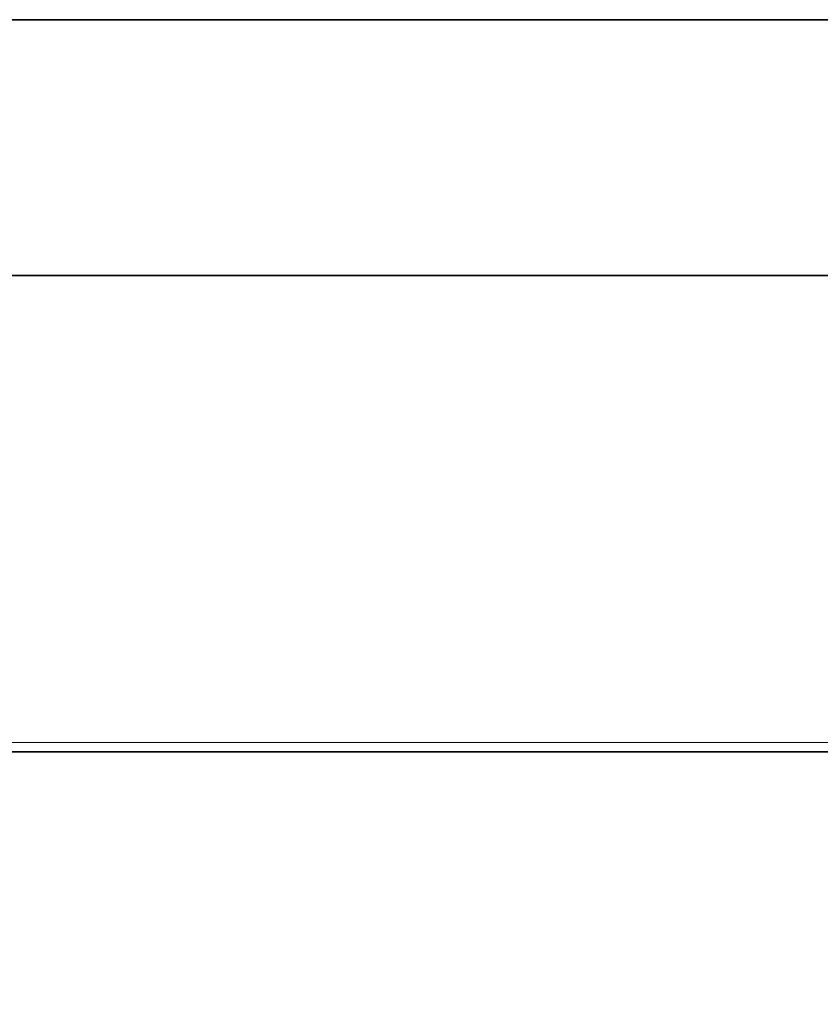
# Model space of a CAD drawing. Header units: millimetres. Extents: x -59761 to 112741, y -57975 to 46221.
# Tile 131 of 132: x 6336 to 6461, y 2292 to 2446. Entities that reach past the tile are written whole.
import ezdxf

# ---------------------------------------------------------------- set-up
doc = ezdxf.new("R2010")
doc.units = ezdxf.units.MM
for name, color, linetype in [('Equip2D', 250, 'Continuous'), ('Equip3D', 7, 'Continuous'), ('EquipAnnot', 5, 'Continuous')]:
    doc.layers.add(name, color=color, linetype=linetype)
doc.styles.add('GOST 2.5', font='isocpeur.ttf', dxfattribs={"oblique": 15, "height": 2.5})
doc.styles.add('GOST прямой', font='isocpeur.ttf', dxfattribs={"height": 2.5})

# ---------------------------------------------------------------- blocks, each defined once
blk = doc.blocks.new('GN 11_TN')
at = {"layer": 'Equip2D'}
for points in [[(0, -700), (1390, -700), (1390, 0), (0, 0)], [(920, -700), (1350, -700), (1350, -660), (920, -660)]]:
    blk.add_lwpolyline(points, close=True, dxfattribs=at)
blk.add_lwpolyline([(0, -660), (1390, -660)], dxfattribs=at)
at = {"layer": 'Equip3D', "extrusion": (0, -1, 0)}
for p, q in [((1030.52, -700, 474.58), (1039.01, -700, 483.07)), ((1030.52, -700, 450.53), (1039.01, -700, 459.02)), ((1030.52, -700, 426.48), (1039.01, -700, 434.97)), ((1030.52, -700, 402.43), (1039.01, -700, 410.92)), ((1030.52, -700, 378.38), (1039.01, -700, 386.87)), ((1030.52, -700, 354.33), (1039.01, -700, 362.82)), ((1030.52, -700, 330.28), (1039.01, -700, 338.76)), ((1030.52, -700, 306.23), (1039.01, -700, 314.71)), ((1030.52, -700, 282.18), (1039.01, -700, 290.66)), ((1030.52, -700, 258.13), (1039.01, -700, 266.61)), ((1030.52, -700, 234.08), (1039.01, -700, 242.56)), ((1030.52, -700, 210.03), (1039.01, -700, 218.51)), ((1030.52, -700, 185.97), (1039.01, -700, 194.46)), ((1030.52, -700, 760.49), (1039.01, -700, 768.97)), ((1030.52, -700, 736.44), (1039.01, -700, 744.92)), ((1030.52, -700, 712.39), (1039.01, -700, 720.87)), ((1030.52, -700, 688.34), (1039.01, -700, 696.82)), ((1030.52, -700, 664.29), (1039.01, -700, 672.77)), ((1030.52, -700, 640.24), (1039.01, -700, 648.72)), ((1030.52, -700, 616.19), (1039.01, -700, 624.67)), ((1030.52, -700, 592.13), (1039.01, -700, 600.62)), ((1030.52, -700, 568.08), (1039.01, -700, 576.57)), ((1030.52, -700, 498.63), (1039.01, -700, 507.12)), ((1030.52, -700, 544.03), (1039.01, -700, 552.52)), ((1043.96, -700, 478.12), (1035.47, -700, 469.63)), ((1043.96, -700, 454.07), (1035.47, -700, 445.58)), ((1043.96, -700, 430.02), (1035.47, -700, 421.53)), ((1043.96, -700, 405.97), (1035.47, -700, 397.48)), ((1043.96, -700, 381.92), (1035.47, -700, 373.43)), ((1043.96, -700, 357.87), (1035.47, -700, 349.38)), ((1043.96, -700, 333.81), (1035.47, -700, 325.33)), ((1043.96, -700, 309.76), (1035.47, -700, 301.28)), ((1043.96, -700, 285.71), (1035.47, -700, 277.23)), ((1043.96, -700, 261.66), (1035.47, -700, 253.18)), ((1043.96, -700, 237.61), (1035.47, -700, 229.13)), ((1043.96, -700, 213.56), (1035.47, -700, 205.08)), ((1043.96, -700, 189.51), (1035.47, -700, 181.03)), ((1043.96, -700, 764.03), (1035.47, -700, 755.54)), ((1043.96, -700, 739.97), (1035.47, -700, 731.49)), ((1043.96, -700, 715.92), (1035.47, -700, 707.44)), ((1043.96, -700, 691.87), (1035.47, -700, 683.39)), ((1043.96, -700, 667.82), (1035.47, -700, 659.34)), ((1043.96, -700, 643.77), (1035.47, -700, 635.29)), ((1043.96, -700, 619.72), (1035.47, -700, 611.24)), ((1043.96, -700, 595.67), (1035.47, -700, 587.18)), ((1043.96, -700, 571.62), (1035.47, -700, 563.13)), ((1043.96, -700, 502.17), (1035.47, -700, 493.68)), ((1043.96, -700, 547.57), (1035.47, -700, 539.08)), ((1048.42, -700, 474.58), (1056.91, -700, 483.07)), ((1048.42, -700, 450.53), (1056.91, -700, 459.02)), ((1048.42, -700, 426.48), (1056.91, -700, 434.97)), ((1048.42, -700, 402.43), (1056.91, -700, 410.92)), ((1048.42, -700, 378.38), (1056.91, -700, 386.87)), ((1048.42, -700, 354.33), (1056.91, -700, 362.82)), ((1048.42, -700, 330.28), (1056.91, -700, 338.76)), ((1048.42, -700, 306.23), (1056.91, -700, 314.71)), ((1048.42, -700, 282.18), (1056.91, -700, 290.66)), ((1048.42, -700, 258.13), (1056.91, -700, 266.61)), ((1048.42, -700, 234.08), (1056.91, -700, 242.56)), ((1048.42, -700, 210.03), (1056.91, -700, 218.51)), ((1048.42, -700, 185.97), (1056.91, -700, 194.46)), ((1048.42, -700, 760.49), (1056.91, -700, 768.97)), ((1048.42, -700, 736.44), (1056.91, -700, 744.92)), ((1048.42, -700, 712.39), (1056.91, -700, 720.87)), ((1048.42, -700, 688.34), (1056.91, -700, 696.82)), ((1048.42, -700, 664.29), (1056.91, -700, 672.77)), ((1048.42, -700, 640.24), (1056.91, -700, 648.72)), ((1048.42, -700, 616.19), (1056.91, -700, 624.67)), ((1048.42, -700, 592.13), (1056.91, -700, 600.62)), ((1048.42, -700, 568.08), (1056.91, -700, 576.57)), ((1048.42, -700, 498.63), (1056.91, -700, 507.12)), ((1048.42, -700, 544.03), (1056.91, -700, 552.52)), ((1061.86, -700, 478.12), (1053.37, -700, 469.63)), ((1061.86, -700, 454.07), (1053.37, -700, 445.58)), ((1061.86, -700, 430.02), (1053.37, -700, 421.53)), ((1061.86, -700, 405.97), (1053.37, -700, 397.48)), ((1061.86, -700, 381.92), (1053.37, -700, 373.43)), ((1061.86, -700, 357.87), (1053.37, -700, 349.38)), ((1061.86, -700, 333.81), (1053.37, -700, 325.33)), ((1061.86, -700, 309.76), (1053.37, -700, 301.28)), ((1061.86, -700, 285.71), (1053.37, -700, 277.23)), ((1061.86, -700, 261.66), (1053.37, -700, 253.18)), ((1061.86, -700, 237.61), (1053.37, -700, 229.13)), ((1061.86, -700, 213.56), (1053.37, -700, 205.08)), ((1061.86, -700, 189.51), (1053.37, -700, 181.03)), ((1061.86, -700, 764.03), (1053.37, -700, 755.54)), ((1061.86, -700, 739.97), (1053.37, -700, 731.49)), ((1061.86, -700, 715.92), (1053.37, -700, 707.44)), ((1061.86, -700, 691.87), (1053.37, -700, 683.39)), ((1061.86, -700, 667.82), (1053.37, -700, 659.34)), ((1061.86, -700, 643.77), (1053.37, -700, 635.29)), ((1061.86, -700, 619.72), (1053.37, -700, 611.24)), ((1061.86, -700, 595.67), (1053.37, -700, 587.18)), ((1061.86, -700, 571.62), (1053.37, -700, 563.13)), ((1061.86, -700, 502.17), (1053.37, -700, 493.68)), ((1061.86, -700, 547.57), (1053.37, -700, 539.08)), ((1066.32, -700, 474.58), (1074.81, -700, 483.07)), ((1066.32, -700, 450.53), (1074.81, -700, 459.02)), ((1066.32, -700, 426.48), (1074.81, -700, 434.97)), ((1066.32, -700, 402.43), (1074.81, -700, 410.92)), ((1066.32, -700, 378.38), (1074.81, -700, 386.87)), ((1066.32, -700, 354.33), (1074.81, -700, 362.82)), ((1066.32, -700, 330.28), (1074.81, -700, 338.76)), ((1066.32, -700, 306.23), (1074.81, -700, 314.71)), ((1066.32, -700, 282.18), (1074.81, -700, 290.66)), ((1066.32, -700, 258.13), (1074.81, -700, 266.61)), ((1066.32, -700, 234.08), (1074.81, -700, 242.56)), ((1066.32, -700, 210.03), (1074.81, -700, 218.51)), ((1066.32, -700, 185.97), (1074.81, -700, 194.46)), ((1066.32, -700, 760.49), (1074.81, -700, 768.97)), ((1066.32, -700, 736.44), (1074.81, -700, 744.92)), ((1066.32, -700, 712.39), (1074.81, -700, 720.87)), ((1066.32, -700, 688.34), (1074.81, -700, 696.82)), ((1066.32, -700, 664.29), (1074.81, -700, 672.77)), ((1066.32, -700, 640.24), (1074.81, -700, 648.72)), ((1066.32, -700, 616.19), (1074.81, -700, 624.67)), ((1066.32, -700, 592.13), (1074.81, -700, 600.62)), ((1066.32, -700, 568.08), (1074.81, -700, 576.57)), ((1066.32, -700, 498.63), (1074.81, -700, 507.12)), ((1066.32, -700, 544.03), (1074.81, -700, 552.52)), ((1079.76, -700, 478.12), (1071.27, -700, 469.63)), ((1079.76, -700, 454.07), (1071.27, -700, 445.58)), ((1079.76, -700, 430.02), (1071.27, -700, 421.53)), ((1079.76, -700, 405.97), (1071.27, -700, 397.48)), ((1079.76, -700, 381.92), (1071.27, -700, 373.43)), ((1079.76, -700, 357.87), (1071.27, -700, 349.38)), ((1079.76, -700, 333.81), (1071.27, -700, 325.33)), ((1079.76, -700, 309.76), (1071.27, -700, 301.28)), ((1079.76, -700, 285.71), (1071.27, -700, 277.23)), ((1079.76, -700, 261.66), (1071.27, -700, 253.18)), ((1079.76, -700, 237.61), (1071.27, -700, 229.13)), ((1079.76, -700, 213.56), (1071.27, -700, 205.08)), ((1079.76, -700, 189.51), (1071.27, -700, 181.03)), ((1079.76, -700, 764.03), (1071.27, -700, 755.54)), ((1079.76, -700, 739.97), (1071.27, -700, 731.49)), ((1079.76, -700, 715.92), (1071.27, -700, 707.44)), ((1079.76, -700, 691.87), (1071.27, -700, 683.39)), ((1079.76, -700, 667.82), (1071.27, -700, 659.34)), ((1079.76, -700, 643.77), (1071.27, -700, 635.29)), ((1079.76, -700, 619.72), (1071.27, -700, 611.24)), ((1079.76, -700, 595.67), (1071.27, -700, 587.18)), ((1079.76, -700, 571.62), (1071.27, -700, 563.13)), ((1079.76, -700, 502.17), (1071.27, -700, 493.68)), ((1079.76, -700, 547.57), (1071.27, -700, 539.08)), ((1084.22, -700, 474.58), (1092.71, -700, 483.07)), ((1084.22, -700, 450.53), (1092.71, -700, 459.02)), ((1084.22, -700, 426.48), (1092.71, -700, 434.97)), ((1084.22, -700, 402.43), (1092.71, -700, 410.92)), ((1084.22, -700, 378.38), (1092.71, -700, 386.87)), ((1084.22, -700, 354.33), (1092.71, -700, 362.82)), ((1084.22, -700, 330.28), (1092.71, -700, 338.76)), ((1084.22, -700, 306.23), (1092.71, -700, 314.71)), ((1084.22, -700, 282.18), (1092.71, -700, 290.66)), ((1084.22, -700, 258.13), (1092.71, -700, 266.61)), ((1084.22, -700, 234.08), (1092.71, -700, 242.56)), ((1084.22, -700, 210.03), (1092.71, -700, 218.51)), ((1084.22, -700, 185.97), (1092.71, -700, 194.46)), ((1084.22, -700, 760.49), (1092.71, -700, 768.97)), ((1084.22, -700, 736.44), (1092.71, -700, 744.92)), ((1084.22, -700, 712.39), (1092.71, -700, 720.87)), ((1084.22, -700, 688.34), (1092.71, -700, 696.82)), ((1084.22, -700, 664.29), (1092.71, -700, 672.77)), ((1084.22, -700, 640.24), (1092.71, -700, 648.72)), ((1084.22, -700, 616.19), (1092.71, -700, 624.67)), ((1084.22, -700, 592.13), (1092.71, -700, 600.62)), ((1084.22, -700, 568.08), (1092.71, -700, 576.57)), ((1084.22, -700, 498.63), (1092.71, -700, 507.12)), ((1084.22, -700, 544.03), (1092.71, -700, 552.52)), ((1097.66, -700, 478.12), (1089.17, -700, 469.63)), ((1097.66, -700, 454.07), (1089.17, -700, 445.58)), ((1097.66, -700, 430.02), (1089.17, -700, 421.53)), ((1097.66, -700, 405.97), (1089.17, -700, 397.48)), ((1097.66, -700, 381.92), (1089.17, -700, 373.43)), ((1097.66, -700, 357.87), (1089.17, -700, 349.38)), ((1097.66, -700, 333.81), (1089.17, -700, 325.33)), ((1097.66, -700, 309.76), (1089.17, -700, 301.28)), ((1097.66, -700, 285.71), (1089.17, -700, 277.23)), ((1097.66, -700, 261.66), (1089.17, -700, 253.18)), ((1097.66, -700, 237.61), (1089.17, -700, 229.13)), ((1097.66, -700, 213.56), (1089.17, -700, 205.08)), ((1097.66, -700, 189.51), (1089.17, -700, 181.03)), ((1097.66, -700, 764.03), (1089.17, -700, 755.54)), ((1097.66, -700, 739.97), (1089.17, -700, 731.49)), ((1097.66, -700, 715.92), (1089.17, -700, 707.44)), ((1097.66, -700, 691.87), (1089.17, -700, 683.39)), ((1097.66, -700, 667.82), (1089.17, -700, 659.34)), ((1097.66, -700, 643.77), (1089.17, -700, 635.29)), ((1097.66, -700, 619.72), (1089.17, -700, 611.24)), ((1097.66, -700, 595.67), (1089.17, -700, 587.18)), ((1097.66, -700, 571.62), (1089.17, -700, 563.13)), ((1097.66, -700, 502.17), (1089.17, -700, 493.68)), ((1097.66, -700, 547.57), (1089.17, -700, 539.08)), ((1102.12, -700, 474.58), (1110.61, -700, 483.07)), ((1102.12, -700, 450.53), (1110.61, -700, 459.02)), ((1102.12, -700, 426.48), (1110.61, -700, 434.97)), ((1102.12, -700, 402.43), (1110.61, -700, 410.92)), ((1102.12, -700, 378.38), (1110.61, -700, 386.87)), ((1102.12, -700, 354.33), (1110.61, -700, 362.82)), ((1102.12, -700, 330.28), (1110.61, -700, 338.76)), ((1102.12, -700, 306.23), (1110.61, -700, 314.71)), ((1102.12, -700, 282.18), (1110.61, -700, 290.66)), ((1102.12, -700, 258.13), (1110.61, -700, 266.61)), ((1102.12, -700, 234.08), (1110.61, -700, 242.56)), ((1102.12, -700, 210.03), (1110.61, -700, 218.51)), ((1102.12, -700, 185.97), (1110.61, -700, 194.46)), ((1102.12, -700, 760.49), (1110.61, -700, 768.97)), ((1102.12, -700, 736.44), (1110.61, -700, 744.92)), ((1102.12, -700, 712.39), (1110.61, -700, 720.87)), ((1102.12, -700, 688.34), (1110.61, -700, 696.82)), ((1102.12, -700, 664.29), (1110.61, -700, 672.77)), ((1102.12, -700, 640.24), (1110.61, -700, 648.72)), ((1102.12, -700, 616.19), (1110.61, -700, 624.67)), ((1102.12, -700, 592.13), (1110.61, -700, 600.62)), ((1102.12, -700, 568.08), (1110.61, -700, 576.57)), ((1102.12, -700, 498.63), (1110.61, -700, 507.12)), ((1102.12, -700, 544.03), (1110.61, -700, 552.52)), ((1115.56, -700, 478.12), (1107.07, -700, 469.63)), ((1115.56, -700, 454.07), (1107.07, -700, 445.58)), ((1115.56, -700, 430.02), (1107.07, -700, 421.53)), ((1115.56, -700, 405.97), (1107.07, -700, 397.48)), ((1115.56, -700, 381.92), (1107.07, -700, 373.43)), ((1115.56, -700, 357.87), (1107.07, -700, 349.38)), ((1115.56, -700, 333.81), (1107.07, -700, 325.33)), ((1115.56, -700, 309.76), (1107.07, -700, 301.28)), ((1115.56, -700, 285.71), (1107.07, -700, 277.23)), ((1115.56, -700, 261.66), (1107.07, -700, 253.18)), ((1115.56, -700, 237.61), (1107.07, -700, 229.13)), ((1115.56, -700, 213.56), (1107.07, -700, 205.08)), ((1115.56, -700, 189.51), (1107.07, -700, 181.03)), ((1115.56, -700, 764.03), (1107.07, -700, 755.54)), ((1115.56, -700, 739.97), (1107.07, -700, 731.49)), ((1115.56, -700, 715.92), (1107.07, -700, 707.44)), ((1115.56, -700, 691.87), (1107.07, -700, 683.39)), ((1115.56, -700, 667.82), (1107.07, -700, 659.34)), ((1115.56, -700, 643.77), (1107.07, -700, 635.29)), ((1115.56, -700, 619.72), (1107.07, -700, 611.24)), ((1115.56, -700, 595.67), (1107.07, -700, 587.18)), ((1115.56, -700, 571.62), (1107.07, -700, 563.13)), ((1115.56, -700, 502.17), (1107.07, -700, 493.68)), ((1115.56, -700, 547.57), (1107.07, -700, 539.08)), ((1120.02, -700, 474.58), (1128.51, -700, 483.07)), ((1120.02, -700, 450.53), (1128.51, -700, 459.02)), ((1120.02, -700, 426.48), (1128.51, -700, 434.97)), ((1120.02, -700, 402.43), (1128.51, -700, 410.92)), ((1120.02, -700, 378.38), (1128.51, -700, 386.87)), ((1120.02, -700, 354.33), (1128.51, -700, 362.82)), ((1120.02, -700, 330.28), (1128.51, -700, 338.76)), ((1120.02, -700, 306.23), (1128.51, -700, 314.71)), ((1120.02, -700, 282.18), (1128.51, -700, 290.66)), ((1120.02, -700, 258.13), (1128.51, -700, 266.61)), ((1120.02, -700, 234.08), (1128.51, -700, 242.56)), ((1120.02, -700, 210.03), (1128.51, -700, 218.51)), ((1120.02, -700, 185.97), (1128.51, -700, 194.46)), ((1120.02, -700, 760.49), (1128.51, -700, 768.97)), ((1120.02, -700, 736.44), (1128.51, -700, 744.92)), ((1120.02, -700, 712.39), (1128.51, -700, 720.87)), ((1120.02, -700, 688.34), (1128.51, -700, 696.82)), ((1120.02, -700, 664.29), (1128.51, -700, 672.77)), ((1120.02, -700, 640.24), (1128.51, -700, 648.72)), ((1120.02, -700, 616.19), (1128.51, -700, 624.67)), ((1120.02, -700, 592.13), (1128.51, -700, 600.62)), ((1120.02, -700, 568.08), (1128.51, -700, 576.57)), ((1120.02, -700, 498.63), (1128.51, -700, 507.12)), ((1120.02, -700, 544.03), (1128.51, -700, 552.52)), ((1133.46, -700, 478.12), (1124.97, -700, 469.63)), ((1133.46, -700, 454.07), (1124.97, -700, 445.58)), ((1133.46, -700, 430.02), (1124.97, -700, 421.53)), ((1133.46, -700, 405.97), (1124.97, -700, 397.48)), ((1133.46, -700, 381.92), (1124.97, -700, 373.43)), ((1133.46, -700, 357.87), (1124.97, -700, 349.38)), ((1133.46, -700, 333.81), (1124.97, -700, 325.33)), ((1133.46, -700, 309.76), (1124.97, -700, 301.28)), ((1133.46, -700, 285.71), (1124.97, -700, 277.23)), ((1133.46, -700, 261.66), (1124.97, -700, 253.18)), ((1133.46, -700, 237.61), (1124.97, -700, 229.13)), ((1133.46, -700, 213.56), (1124.97, -700, 205.08)), ((1133.46, -700, 189.51), (1124.97, -700, 181.03)), ((1133.46, -700, 764.03), (1124.97, -700, 755.54)), ((1133.46, -700, 739.97), (1124.97, -700, 731.49)), ((1133.46, -700, 715.92), (1124.97, -700, 707.44)), ((1133.46, -700, 691.87), (1124.97, -700, 683.39)), ((1133.46, -700, 667.82), (1124.97, -700, 659.34)), ((1133.46, -700, 643.77), (1124.97, -700, 635.29)), ((1133.46, -700, 619.72), (1124.97, -700, 611.24)), ((1133.46, -700, 595.67), (1124.97, -700, 587.18)), ((1133.46, -700, 571.62), (1124.97, -700, 563.13)), ((1133.46, -700, 502.17), (1124.97, -700, 493.68)), ((1133.46, -700, 547.57), (1124.97, -700, 539.08)), ((1137.92, -700, 474.58), (1146.4, -700, 483.07)), ((1137.92, -700, 450.53), (1146.4, -700, 459.02)), ((1137.92, -700, 426.48), (1146.4, -700, 434.97)), ((1137.92, -700, 402.43), (1146.4, -700, 410.92)), ((1137.92, -700, 378.38), (1146.4, -700, 386.87)), ((1137.92, -700, 354.33), (1146.4, -700, 362.82)), ((1137.92, -700, 330.28), (1146.4, -700, 338.76)), ((1137.92, -700, 306.23), (1146.4, -700, 314.71)), ((1137.92, -700, 282.18), (1146.4, -700, 290.66)), ((1137.92, -700, 258.13), (1146.4, -700, 266.61)), ((1137.92, -700, 234.08), (1146.4, -700, 242.56)), ((1137.92, -700, 210.03), (1146.4, -700, 218.51)), ((1137.92, -700, 185.97), (1146.4, -700, 194.46)), ((1137.92, -700, 760.49), (1146.4, -700, 768.97)), ((1137.92, -700, 736.44), (1146.4, -700, 744.92)), ((1137.92, -700, 712.39), (1146.4, -700, 720.87)), ((1137.92, -700, 688.34), (1146.4, -700, 696.82)), ((1137.92, -700, 664.29), (1146.4, -700, 672.77)), ((1137.92, -700, 640.24), (1146.4, -700, 648.72)), ((1137.92, -700, 616.19), (1146.4, -700, 624.67)), ((1137.92, -700, 592.13), (1146.4, -700, 600.62)), ((1137.92, -700, 568.08), (1146.4, -700, 576.57)), ((1137.92, -700, 498.63), (1146.4, -700, 507.12)), ((1137.92, -700, 544.03), (1146.4, -700, 552.52)), ((1151.35, -700, 478.12), (1142.87, -700, 469.63)), ((1151.35, -700, 454.07), (1142.87, -700, 445.58)), ((1151.35, -700, 430.02), (1142.87, -700, 421.53)), ((1151.35, -700, 405.97), (1142.87, -700, 397.48)), ((1151.35, -700, 381.92), (1142.87, -700, 373.43)), ((1151.35, -700, 357.87), (1142.87, -700, 349.38)), ((1151.35, -700, 333.81), (1142.87, -700, 325.33)), ((1151.35, -700, 309.76), (1142.87, -700, 301.28)), ((1151.35, -700, 285.71), (1142.87, -700, 277.23)), ((1151.35, -700, 261.66), (1142.87, -700, 253.18)), ((1151.35, -700, 237.61), (1142.87, -700, 229.13)), ((1151.35, -700, 213.56), (1142.87, -700, 205.08)), ((1151.35, -700, 189.51), (1142.87, -700, 181.03)), ((1151.35, -700, 764.03), (1142.87, -700, 755.54)), ((1151.35, -700, 739.97), (1142.87, -700, 731.49)), ((1151.35, -700, 715.92), (1142.87, -700, 707.44)), ((1151.35, -700, 691.87), (1142.87, -700, 683.39)), ((1151.35, -700, 667.82), (1142.87, -700, 659.34)), ((1151.35, -700, 643.77), (1142.87, -700, 635.29)), ((1151.35, -700, 619.72), (1142.87, -700, 611.24)), ((1151.35, -700, 595.67), (1142.87, -700, 587.18)), ((1151.35, -700, 571.62), (1142.87, -700, 563.13)), ((1151.35, -700, 502.17), (1142.87, -700, 493.68)), ((1151.35, -700, 547.57), (1142.87, -700, 539.08))]:
    blk.add_line(p, q, dxfattribs=at)
at = {"layer": 'Equip3D', "extrusion": (0, -1, 0), "elevation": 700}
blk.add_lwpolyline([(920, 160), (1350, 160), (1350, 790), (920, 790)], close=True, dxfattribs=at)
at = {"layer": 'Equip3D', "extrusion": (0, -1, 0)}
for centre, start, end in [((1033, 472.11, 700), 135, 315), ((1033, 448.06, 700), 135, 315), ((1033, 424.01, 700), 135, 315), ((1033, 399.96, 700), 135, 315), ((1033, 375.91, 700), 135, 315), ((1033, 351.86, 700), 135, 315), ((1033, 327.8, 700), 135, 315), ((1033, 303.75, 700), 135, 315), ((1033, 279.7, 700), 135, 315), ((1033, 255.65, 700), 135, 315), ((1033, 231.6, 700), 135, 315), ((1033, 207.55, 700), 135, 315), ((1033, 183.5, 700), 135, 315), ((1033, 758.01, 700), 135, 315), ((1033, 733.96, 700), 135, 315), ((1033, 709.91, 700), 135, 315), ((1033, 685.86, 700), 135, 315), ((1033, 661.81, 700), 135, 315), ((1033, 637.76, 700), 135, 315), ((1033, 613.71, 700), 135, 315), ((1033, 589.66, 700), 135, 315), ((1033, 565.61, 700), 135, 315), ((1033, 496.16, 700), 135, 315), ((1033, 541.56, 700), 135, 315), ((1041.48, 480.59, 700), 315, 135), ((1041.48, 456.54, 700), 315, 135), ((1041.48, 432.49, 700), 315, 135), ((1041.48, 408.44, 700), 315, 135), ((1041.48, 384.39, 700), 315, 135), ((1041.48, 360.34, 700), 315, 135), ((1041.48, 336.29, 700), 315, 135), ((1041.48, 312.24, 700), 315, 135), ((1041.48, 288.19, 700), 315, 135), ((1041.48, 264.14, 700), 315, 135), ((1041.48, 240.09, 700), 315, 135), ((1041.48, 216.04, 700), 315, 135), ((1041.48, 191.99, 700), 315, 135), ((1041.48, 766.5, 700), 315, 135), ((1041.48, 742.45, 700), 315, 135), ((1041.48, 718.4, 700), 315, 135), ((1041.48, 694.35, 700), 315, 135), ((1041.48, 670.3, 700), 315, 135), ((1041.48, 646.25, 700), 315, 135), ((1041.48, 622.2, 700), 315, 135), ((1041.48, 598.14, 700), 315, 135), ((1041.48, 574.09, 700), 315, 135), ((1041.48, 504.64, 700), 315, 135), ((1041.48, 550.04, 700), 315, 135), ((1050.9, 472.11, 700), 135, 315), ((1050.9, 448.06, 700), 135, 315), ((1050.9, 424.01, 700), 135, 315), ((1050.9, 399.96, 700), 135, 315), ((1050.9, 375.91, 700), 135, 315), ((1050.9, 351.86, 700), 135, 315), ((1050.9, 327.8, 700), 135, 315), ((1050.9, 303.75, 700), 135, 315), ((1050.9, 279.7, 700), 135, 315), ((1050.9, 255.65, 700), 135, 315), ((1050.9, 231.6, 700), 135, 315), ((1050.9, 207.55, 700), 135, 315), ((1050.9, 183.5, 700), 135, 315), ((1050.9, 758.01, 700), 135, 315), ((1050.9, 733.96, 700), 135, 315), ((1050.9, 709.91, 700), 135, 315), ((1050.9, 685.86, 700), 135, 315), ((1050.9, 661.81, 700), 135, 315), ((1050.9, 637.76, 700), 135, 315), ((1050.9, 613.71, 700), 135, 315), ((1050.9, 589.66, 700), 135, 315), ((1050.9, 565.61, 700), 135, 315), ((1050.9, 496.16, 700), 135, 315), ((1050.9, 541.56, 700), 135, 315), ((1059.38, 480.59, 700), 315, 135), ((1059.38, 456.54, 700), 315, 135), ((1059.38, 432.49, 700), 315, 135), ((1059.38, 408.44, 700), 315, 135), ((1059.38, 384.39, 700), 315, 135), ((1059.38, 360.34, 700), 315, 135), ((1059.38, 336.29, 700), 315, 135), ((1059.38, 312.24, 700), 315, 135), ((1059.38, 288.19, 700), 315, 135), ((1059.38, 264.14, 700), 315, 135), ((1059.38, 240.09, 700), 315, 135), ((1059.38, 216.04, 700), 315, 135), ((1059.38, 191.99, 700), 315, 135), ((1059.38, 766.5, 700), 315, 135), ((1059.38, 742.45, 700), 315, 135), ((1059.38, 718.4, 700), 315, 135), ((1059.38, 694.35, 700), 315, 135), ((1059.38, 670.3, 700), 315, 135), ((1059.38, 646.25, 700), 315, 135), ((1059.38, 622.2, 700), 315, 135), ((1059.38, 598.14, 700), 315, 135), ((1059.38, 574.09, 700), 315, 135), ((1059.38, 504.64, 700), 315, 135), ((1059.38, 550.04, 700), 315, 135), ((1068.8, 472.11, 700), 135, 315), ((1068.8, 448.06, 700), 135, 315), ((1068.8, 424.01, 700), 135, 315), ((1068.8, 399.96, 700), 135, 315), ((1068.8, 375.91, 700), 135, 315), ((1068.8, 351.86, 700), 135, 315), ((1068.8, 327.8, 700), 135, 315), ((1068.8, 303.75, 700), 135, 315), ((1068.8, 279.7, 700), 135, 315), ((1068.8, 255.65, 700), 135, 315), ((1068.8, 231.6, 700), 135, 315), ((1068.8, 207.55, 700), 135, 315), ((1068.8, 183.5, 700), 135, 315), ((1068.8, 758.01, 700), 135, 315), ((1068.8, 733.96, 700), 135, 315), ((1068.8, 709.91, 700), 135, 315), ((1068.8, 685.86, 700), 135, 315), ((1068.8, 661.81, 700), 135, 315), ((1068.8, 637.76, 700), 135, 315), ((1068.8, 613.71, 700), 135, 315), ((1068.8, 589.66, 700), 135, 315), ((1068.8, 565.61, 700), 135, 315), ((1068.8, 496.16, 700), 135, 315), ((1068.8, 541.56, 700), 135, 315), ((1077.28, 480.59, 700), 315, 135), ((1077.28, 456.54, 700), 315, 135), ((1077.28, 432.49, 700), 315, 135), ((1077.28, 408.44, 700), 315, 135), ((1077.28, 384.39, 700), 315, 135), ((1077.28, 360.34, 700), 315, 135), ((1077.28, 336.29, 700), 315, 135), ((1077.28, 312.24, 700), 315, 135), ((1077.28, 288.19, 700), 315, 135), ((1077.28, 264.14, 700), 315, 135), ((1077.28, 240.09, 700), 315, 135), ((1077.28, 216.04, 700), 315, 135), ((1077.28, 191.99, 700), 315, 135), ((1077.28, 766.5, 700), 315, 135), ((1077.28, 742.45, 700), 315, 135), ((1077.28, 718.4, 700), 315, 135), ((1077.28, 694.35, 700), 315, 135), ((1077.28, 670.3, 700), 315, 135), ((1077.28, 646.25, 700), 315, 135), ((1077.28, 622.2, 700), 315, 135), ((1077.28, 598.14, 700), 315, 135), ((1077.28, 574.09, 700), 315, 135), ((1077.28, 504.64, 700), 315, 135), ((1077.28, 550.04, 700), 315, 135), ((1086.7, 472.11, 700), 135, 315), ((1086.7, 448.06, 700), 135, 315), ((1086.7, 424.01, 700), 135, 315), ((1086.7, 399.96, 700), 135, 315), ((1086.7, 375.91, 700), 135, 315), ((1086.7, 351.86, 700), 135, 315), ((1086.7, 327.8, 700), 135, 315), ((1086.7, 303.75, 700), 135, 315), ((1086.7, 279.7, 700), 135, 315), ((1086.7, 255.65, 700), 135, 315), ((1086.7, 231.6, 700), 135, 315), ((1086.7, 207.55, 700), 135, 315), ((1086.7, 183.5, 700), 135, 315), ((1086.7, 758.01, 700), 135, 315), ((1086.7, 733.96, 700), 135, 315), ((1086.7, 709.91, 700), 135, 315), ((1086.7, 685.86, 700), 135, 315), ((1086.7, 661.81, 700), 135, 315), ((1086.7, 637.76, 700), 135, 315), ((1086.7, 613.71, 700), 135, 315), ((1086.7, 589.66, 700), 135, 315), ((1086.7, 565.61, 700), 135, 315), ((1086.7, 496.16, 700), 135, 315), ((1086.7, 541.56, 700), 135, 315), ((1095.18, 480.59, 700), 315, 135), ((1095.18, 456.54, 700), 315, 135), ((1095.18, 432.49, 700), 315, 135), ((1095.18, 408.44, 700), 315, 135), ((1095.18, 384.39, 700), 315, 135), ((1095.18, 360.34, 700), 315, 135), ((1095.18, 336.29, 700), 315, 135), ((1095.18, 312.24, 700), 315, 135), ((1095.18, 288.19, 700), 315, 135), ((1095.18, 264.14, 700), 315, 135), ((1095.18, 240.09, 700), 315, 135), ((1095.18, 216.04, 700), 315, 135), ((1095.18, 191.99, 700), 315, 135), ((1095.18, 766.5, 700), 315, 135), ((1095.18, 742.45, 700), 315, 135), ((1095.18, 718.4, 700), 315, 135), ((1095.18, 694.35, 700), 315, 135), ((1095.18, 670.3, 700), 315, 135), ((1095.18, 646.25, 700), 315, 135), ((1095.18, 622.2, 700), 315, 135), ((1095.18, 598.14, 700), 315, 135), ((1095.18, 574.09, 700), 315, 135), ((1095.18, 504.64, 700), 315, 135), ((1095.18, 550.04, 700), 315, 135), ((1104.6, 472.11, 700), 135, 315), ((1104.6, 448.06, 700), 135, 315), ((1104.6, 424.01, 700), 135, 315), ((1104.6, 399.96, 700), 135, 315), ((1104.6, 375.91, 700), 135, 315), ((1104.6, 351.86, 700), 135, 315), ((1104.6, 327.8, 700), 135, 315), ((1104.6, 303.75, 700), 135, 315), ((1104.6, 279.7, 700), 135, 315), ((1104.6, 255.65, 700), 135, 315), ((1104.6, 231.6, 700), 135, 315), ((1104.6, 207.55, 700), 135, 315), ((1104.6, 183.5, 700), 135, 315), ((1104.6, 758.01, 700), 135, 315), ((1104.6, 733.96, 700), 135, 315), ((1104.6, 709.91, 700), 135, 315), ((1104.6, 685.86, 700), 135, 315), ((1104.6, 661.81, 700), 135, 315), ((1104.6, 637.76, 700), 135, 315), ((1104.6, 613.71, 700), 135, 315), ((1104.6, 589.66, 700), 135, 315), ((1104.6, 565.61, 700), 135, 315), ((1104.6, 496.16, 700), 135, 315), ((1104.6, 541.56, 700), 135, 315), ((1113.08, 480.59, 700), 315, 135), ((1113.08, 456.54, 700), 315, 135), ((1113.08, 432.49, 700), 315, 135), ((1113.08, 408.44, 700), 315, 135), ((1113.08, 384.39, 700), 315, 135), ((1113.08, 360.34, 700), 315, 135), ((1113.08, 336.29, 700), 315, 135), ((1113.08, 312.24, 700), 315, 135), ((1113.08, 288.19, 700), 315, 135), ((1113.08, 264.14, 700), 315, 135), ((1113.08, 240.09, 700), 315, 135), ((1113.08, 216.04, 700), 315, 135), ((1113.08, 191.99, 700), 315, 135), ((1113.08, 766.5, 700), 315, 135), ((1113.08, 742.45, 700), 315, 135), ((1113.08, 718.4, 700), 315, 135), ((1113.08, 694.35, 700), 315, 135), ((1113.08, 670.3, 700), 315, 135), ((1113.08, 646.25, 700), 315, 135), ((1113.08, 622.2, 700), 315, 135), ((1113.08, 598.14, 700), 315, 135), ((1113.08, 574.09, 700), 315, 135), ((1113.08, 504.64, 700), 315, 135), ((1113.08, 550.04, 700), 315, 135), ((1122.49, 472.11, 700), 135, 315), ((1122.49, 448.06, 700), 135, 315), ((1122.49, 424.01, 700), 135, 315), ((1122.49, 399.96, 700), 135, 315), ((1122.49, 375.91, 700), 135, 315), ((1122.49, 351.86, 700), 135, 315), ((1122.49, 327.8, 700), 135, 315), ((1122.49, 303.75, 700), 135, 315), ((1122.49, 279.7, 700), 135, 315), ((1122.49, 255.65, 700), 135, 315), ((1122.49, 231.6, 700), 135, 315), ((1122.49, 207.55, 700), 135, 315), ((1122.49, 183.5, 700), 135, 315), ((1122.49, 758.01, 700), 135, 315), ((1122.49, 733.96, 700), 135, 315), ((1122.49, 709.91, 700), 135, 315), ((1122.49, 685.86, 700), 135, 315), ((1122.49, 661.81, 700), 135, 315), ((1122.49, 637.76, 700), 135, 315), ((1122.49, 613.71, 700), 135, 315), ((1122.49, 589.66, 700), 135, 315), ((1122.49, 565.61, 700), 135, 315), ((1122.49, 496.16, 700), 135, 315), ((1122.49, 541.56, 700), 135, 315), ((1130.98, 480.59, 700), 315, 135), ((1130.98, 456.54, 700), 315, 135), ((1130.98, 432.49, 700), 315, 135), ((1130.98, 408.44, 700), 315, 135), ((1130.98, 384.39, 700), 315, 135), ((1130.98, 360.34, 700), 315, 135), ((1130.98, 336.29, 700), 315, 135), ((1130.98, 312.24, 700), 315, 135), ((1130.98, 288.19, 700), 315, 135), ((1130.98, 264.14, 700), 315, 135), ((1130.98, 240.09, 700), 315, 135), ((1130.98, 216.04, 700), 315, 135), ((1130.98, 191.99, 700), 315, 135), ((1130.98, 766.5, 700), 315, 135), ((1130.98, 742.45, 700), 315, 135), ((1130.98, 718.4, 700), 315, 135), ((1130.98, 694.35, 700), 315, 135), ((1130.98, 670.3, 700), 315, 135), ((1130.98, 646.25, 700), 315, 135), ((1130.98, 622.2, 700), 315, 135), ((1130.98, 598.14, 700), 315, 135), ((1130.98, 574.09, 700), 315, 135), ((1130.98, 504.64, 700), 315, 135), ((1130.98, 550.04, 700), 315, 135), ((1140.39, 472.11, 700), 135, 315), ((1140.39, 448.06, 700), 135, 315), ((1140.39, 424.01, 700), 135, 315), ((1140.39, 399.96, 700), 135, 315), ((1140.39, 375.91, 700), 135, 315), ((1140.39, 351.86, 700), 135, 315), ((1140.39, 327.8, 700), 135, 315), ((1140.39, 303.75, 700), 135, 315), ((1140.39, 279.7, 700), 135, 315), ((1140.39, 255.65, 700), 135, 315), ((1140.39, 231.6, 700), 135, 315), ((1140.39, 207.55, 700), 135, 315), ((1140.39, 183.5, 700), 135, 315), ((1140.39, 758.01, 700), 135, 315), ((1140.39, 733.96, 700), 135, 315), ((1140.39, 709.91, 700), 135, 315), ((1140.39, 685.86, 700), 135, 315), ((1140.39, 661.81, 700), 135, 315), ((1140.39, 637.76, 700), 135, 315), ((1140.39, 613.71, 700), 135, 315), ((1140.39, 589.66, 700), 135, 315), ((1140.39, 565.61, 700), 135, 315), ((1140.39, 496.16, 700), 135, 315), ((1140.39, 541.56, 700), 135, 315), ((1148.88, 480.59, 700), 315, 135), ((1148.88, 456.54, 700), 315, 135), ((1148.88, 432.49, 700), 315, 135), ((1148.88, 408.44, 700), 315, 135), ((1148.88, 384.39, 700), 315, 135), ((1148.88, 360.34, 700), 315, 135), ((1148.88, 336.29, 700), 315, 135), ((1148.88, 312.24, 700), 315, 135), ((1148.88, 288.19, 700), 315, 135), ((1148.88, 264.14, 700), 315, 135), ((1148.88, 240.09, 700), 315, 135), ((1148.88, 216.04, 700), 315, 135), ((1148.88, 191.99, 700), 315, 135), ((1148.88, 766.5, 700), 315, 135), ((1148.88, 742.45, 700), 315, 135), ((1148.88, 718.4, 700), 315, 135), ((1148.88, 694.35, 700), 315, 135), ((1148.88, 670.3, 700), 315, 135), ((1148.88, 646.25, 700), 315, 135), ((1148.88, 622.2, 700), 315, 135), ((1148.88, 598.14, 700), 315, 135), ((1148.88, 574.09, 700), 315, 135), ((1148.88, 504.64, 700), 315, 135), ((1148.88, 550.04, 700), 315, 135)]:
    blk.add_arc(centre, 3.5, start, end, dxfattribs=at)
at = {"layer": 'EquipAnnot', "style": 'GOST прямой', "flags": 1}
for tag in ['ОПИСАНИЕ', 'НАИМЕНОВАНИЕ', 'РАЗМЕРЫ', 'МОЩНОСТЬ']:
    blk.add_attdef(tag, (0, 0), '', height=2.5, dxfattribs=at)
at = {"layer": 'EquipAnnot', "style": 'GOST 2.5', "oblique": 15, "width": 0.8, "flags": 1}
blk.add_attdef('НАПРЯЖЕНИЕ', (0, 0), '', height=2.5, dxfattribs=at)
at = {"layer": 'EquipAnnot', "style": 'GOST прямой'}
blk.add_attdef('НОМЕР', (564.08, -868.46), '', height=2.5, dxfattribs=at)
blk = doc.blocks.new('A$C04bc52a8')
at = {"color": 0, "linetype": 'Continuous', "lineweight": 0}
for p, q in [((490.5, -530.5), (-0.5, -530.5)), ((35, -532), (455, -532))]:
    blk.add_line(p, q, dxfattribs=at)
blk = doc.blocks.new('ec_159601')
at = {"layer": 'Equip3D', "color": 4}
for p, q in [((490.5, -530.5, 1290), (-0.5, -530.5, 1290)), ((-0.5, -530.5, 1270), (490.5, -530.5, 1270))]:
    blk.add_line(p, q, dxfattribs=at)
at = {"layer": 'Equip2D'}
blk.add_blockref('A$C04bc52a8', (0, 0), dxfattribs=at)
at = {"layer": 'EquipAnnot', "style": 'GOST прямой', "flags": 1}
for tag, p in [('НАИМЕНОВАНИЕ', (0, 0)), ('ОПИСАНИЕ', (0, -4.75)), ('РАЗМЕРЫ', (0, -9.5)), ('МОЩНОСТЬ', (0, -14.25)), ('НАПРЯЖЕНИЕ', (0, -19))]:
    blk.add_attdef(tag, p, '', height=2.5, dxfattribs=at)
at = {"layer": 'EquipAnnot', "style": 'GOST прямой'}
blk.add_attdef('НОМЕР', (247.94, -612.31), '', height=2.5, dxfattribs=at)

msp = doc.modelspace()

# ---------------------------------------------------------------- block references
at = {"rotation": 180}
for name, p in [('GN 11_TN', (7489.34, 1745.68)), ('ec_159601', (6638.06, 1800.63))]:
    msp.add_blockref(name, p, dxfattribs=at)

doc.saveas('drawing.dxf')
